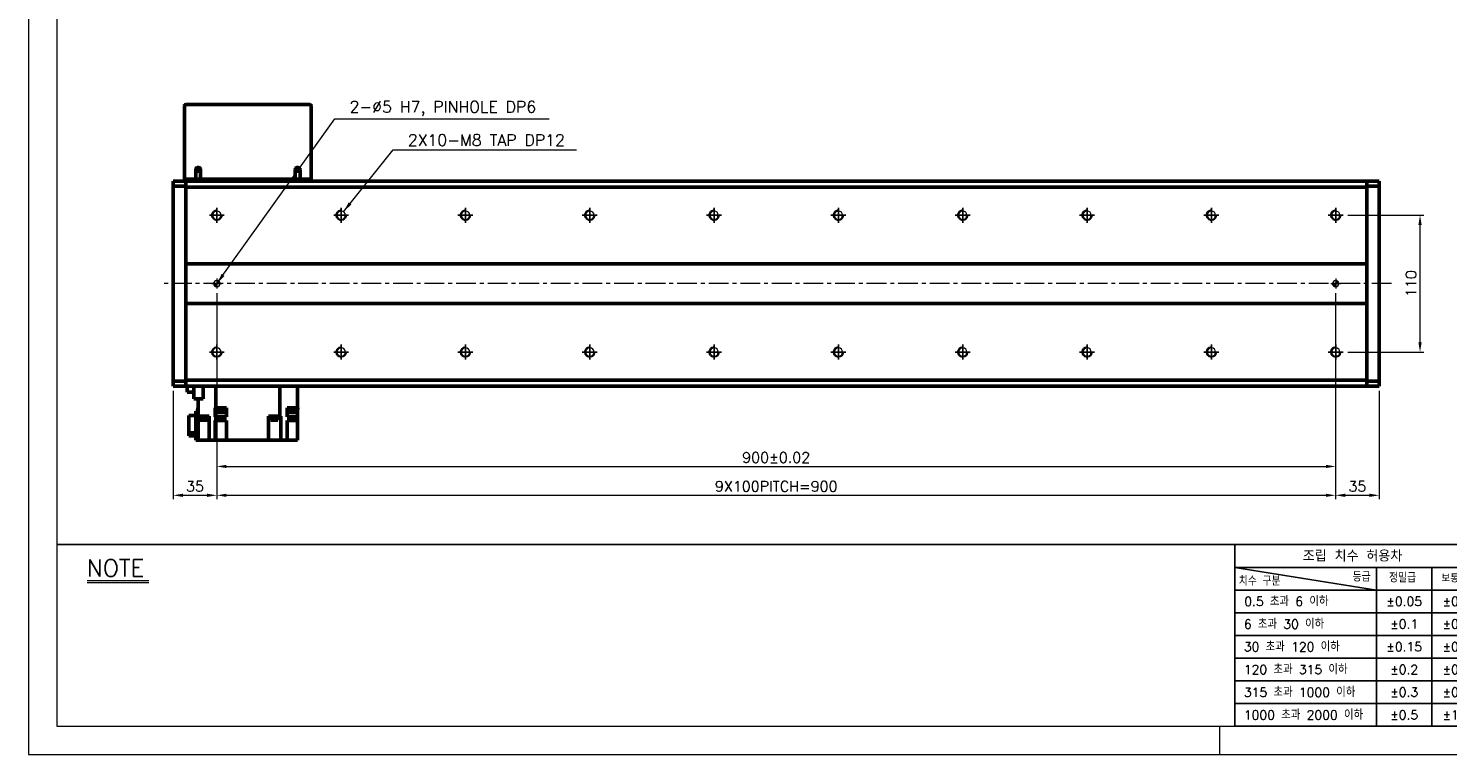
# Model space of a CAD drawing. Header units: millimetres. Extents: x 46891 to 50463, y 6223 to 9884.
# Tile 1 of 5: x 48547 to 49688, y 8529 to 9113. Entities that reach past the tile are written whole.
import ezdxf

# ---------------------------------------------------------------- set-up
doc = ezdxf.new("R2010")
doc.units = ezdxf.units.MM
doc.header["$LTSCALE"] = 0.5
doc.linetypes.add('CENTER', pattern=[50.8, 31.75, -6.35, 6.35, -6.35])
doc.layers.get('0').update_dxf_attribs({"lineweight": 20})
for name, color, linetype, lineweight in [('1', 1, 'CENTER', 13), ('4', 4, 'Continuous', 13), ('외형선(ISO)', 7, 'Continuous', 50)]:
    doc.layers.add(name, color=color, linetype=linetype, lineweight=lineweight)
for name, color, linetype in [('3', 3, 'Continuous'), ('C', 1, 'CENTER'), ('DIM', 4, 'Continuous')]:
    doc.layers.add(name, color=color, linetype=linetype)
doc.styles.add('DSR TEXT', font='romans.shx', dxfattribs={"bigfont": 'whgtxt.shx'})
doc.styles.get("Standard").update_dxf_attribs({"font": 'romans.shx', "bigfont": 'whgtxt.shx'})
doc.dimstyles.new('DSR', dxfattribs={"dimscale": 2, "dimtxt": 3, "dimasz": 3, "dimexe": 0.5, "dimexo": 0.5, "dimgap": 0.5, "dimtad": 1, "dimdsep": 46, "dimtxsty": 'Standard', "dimcen": 2.5, "dimclrd": 4, "dimclre": 4, "dimclrt": 2, "dimadec": 0, "dimazin": 2, "dimtfac": 1, "dimtmove": 0, "dimatfit": 3, "dimfxl": 0, "dimlwd": -1, "dimlwe": -1, "dimarcsym": 0})

# ---------------------------------------------------------------- blocks, each defined once
blk = doc.blocks.new('A$C13F00394')
for p, q in [((-202.34, 25.67), (-191.42, 25.67)), ((-202.34, 25.3), (-191.42, 25.3))]:
    blk.add_line(p, q)
at = {"layer": '3'}
for p, q in [((0, 32), (-207.68, 32)), ((0, 32), (202.32, 32)), ((0, 32), (0, 0)), ((0, 28), (25, 24)), ((43.43, 28), (0, 28)), ((25, 28), (25, 0)), ((34.7, 28), (34.7, 0)), ((43.43, 24), (0, 24)), ((43.43, 20), (0, 20)), ((43.43, 16), (0, 16)), ((0, 12), (129.32, 12)), ((43.43, 8), (0, 8)), ((43.43, 4), (0, 4)), ((0, 0), (202.32, 0))]:
    blk.add_line(p, q, dxfattribs=at)
at = {"color": 0, "style": 'DSR TEXT'}
for s, height, p in [('조립 치수 허용차', 2, (11.97, 29.02)), ('치수 구분', 1.5, (0.69, 24.78)), ('등급', 1.5, (20.77, 25.52)), ('정밀급', 1.5, (27.18, 25.37)), ('보통급', 1.3, (36.41, 25.38)), (' 0.5 초과 6 이하', 1.6, (0.56, 21.19)), (' 6 초과 30 이하', 1.6, (0.49, 17.19)), (' 30 초과 120 이하', 1.6, (0.49, 13.19)), (' 120 초과 315 이하', 1.6, (0.49, 9.19)), (' 315 초과 1000 이하', 1.6, (0.49, 5.19)), (' 1000 초과 2000 이하', 1.6, (0.49, 1.19))]:
    blk.add_text(s, height=height, dxfattribs=at).set_placement(p)
at = {"color": 0, "char_height": 1.6, "attachment_point": 5, "style": 'DSR TEXT'}
for s, insert in [('%%P0.05', (29.85, 22)), ('%%P0.1', (39.07, 22)), ('%%P0.1', (29.85, 18)), ('%%P0.2', (39.07, 18)), ('%%P0.15', (29.85, 14)), ('%%P0.3', (39.07, 14)), ('%%P0.2', (29.85, 10)), ('%%P0.5', (39.07, 10)), ('%%P0.3', (29.85, 6)), ('%%P0.8', (39.07, 6)), ('%%P0.5', (29.85, 2)), ('%%P1.2', (39.07, 2))]:
    blk.add_mtext(s, dxfattribs=dict(at, insert=insert))
at = {"layer": '4', "color": 0, "style": 'DSR TEXT'}
blk.add_text('NOTE', height=3, dxfattribs=at).set_placement((-202.39, 26.38))
blk = doc.blocks.new('A$C1C1952E1')
at = {"color": 1}
blk.add_lwpolyline([(0, 0), (420, 0), (420, 297), (0, 297)], close=True, dxfattribs=at)
at = {"color": 3}
blk.add_lwpolyline([(5, 5), (415, 5), (415, 292), (5, 292)], close=True, dxfattribs=at)
blk = doc.blocks.new('A$C33E56CC6')
h = blk.add_hatch()
h.set_pattern_fill('ANSI31', color=256, style=0)
h.set_pattern_definition([(45, (-7065.45672, -6508.5399), (-0.0883883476, 0.0883883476), [])])
h.paths.add_polyline_path([(4, 6.5, 0.414214), (1.5, 4), (4, 4)])
h.paths.add_polyline_path([(6.5, 4), (4, 4), (4, 1.5, 0.414214)])
blk.add_circle((4, 4), 2.5)
at = {"layer": '1'}
for p, q in [((0, 4), (8, 4)), ((4, 0), (4, 8))]:
    blk.add_line(p, q, dxfattribs=at)
blk = doc.blocks.new('tap8')
blk.add_circle((0, 0), 3.4)
at = {"layer": 'C', "color": 1, "linetype": 'CENTER'}
for p, q in [((-6, 0), (6, 0)), ((0, -6), (0, 6))]:
    blk.add_line(p, q, dxfattribs=at)
at = {"layer": 'DIM', "color": 3}
blk.add_arc((0, 0), 4, 263.8455, 189.4314, dxfattribs=at)
blk = doc.blocks.new('*D82')
at = {"color": 1, "linetype": 'ByBlock'}
for p, q in [((49607.9, 8962.7), (49669.1, 8962.7)), ((49666.1, 8860.5), (49666.1, 8954.9)), ((49607.9, 8852.7), (49669.1, 8852.7))]:
    blk.add_line(p, q, dxfattribs=at)
at = {"color": 1}
for points in [[(49664.8, 8954.9), (49667.4, 8954.9), (49666.1, 8962.7)], [(49664.8, 8860.5), (49667.4, 8860.5), (49666.1, 8852.7)]]:
    blk.add_solid(points, dxfattribs=at)
at = {"layer": 'Defpoints', "color": 0}
for p in [(49604.3, 8962.7), (49666.1, 8962.7), (49604.3, 8852.7)]:
    blk.add_point(p, dxfattribs=at)
at = {"color": 3, "insert": (49658.9, 8907.7), "char_height": 8.4, "attachment_point": 5, "rotation": 90, "style": 'DSR TEXT'}
blk.add_mtext('110', dxfattribs=at)
blk = doc.blocks.new('*D83')
at = {"color": 1, "linetype": 'ByBlock'}
for p, q in [((48698.2, 8843.1), (48698.2, 8734.5)), ((48663.2, 8821.6), (48663.2, 8734.5)), ((48671, 8737.5), (48690.4, 8737.5))]:
    blk.add_line(p, q, dxfattribs=at)
at = {"color": 1}
for points in [[(48671, 8738.8), (48671, 8736.2), (48663.2, 8737.5)], [(48690.4, 8738.8), (48690.4, 8736.2), (48698.2, 8737.5)]]:
    blk.add_solid(points, dxfattribs=at)
at = {"layer": 'Defpoints', "color": 0}
for p in [(48698.2, 8846.7), (48663.2, 8825.2), (48698.2, 8737.5)]:
    blk.add_point(p, dxfattribs=at)
at = {"color": 3, "insert": (48680.7, 8744.7), "char_height": 8.4, "attachment_point": 5, "style": 'DSR TEXT'}
blk.add_mtext('35', dxfattribs=at)
blk = doc.blocks.new('*D84')
at = {"color": 1, "linetype": 'ByBlock'}
for p, q in [((48698.2, 8843.1), (48698.2, 8734.5)), ((49598.2, 8843.1), (49598.2, 8734.5)), ((48706, 8737.5), (49590.4, 8737.5))]:
    blk.add_line(p, q, dxfattribs=at)
at = {"color": 1}
for points in [[(48706, 8738.8), (48706, 8736.2), (48698.2, 8737.5)], [(49590.4, 8738.8), (49590.4, 8736.2), (49598.2, 8737.5)]]:
    blk.add_solid(points, dxfattribs=at)
at = {"layer": 'Defpoints', "color": 0}
for p in [(48698.2, 8846.7), (49598.2, 8846.7), (49598.2, 8737.5)]:
    blk.add_point(p, dxfattribs=at)
at = {"color": 3, "insert": (49148.2, 8744.7), "char_height": 8.4, "attachment_point": 5, "style": 'DSR TEXT'}
blk.add_mtext('9X100PITCH=900', dxfattribs=at)
blk = doc.blocks.new('*D85')
at = {"color": 1, "linetype": 'ByBlock'}
for p, q in [((49598.2, 8843.1), (49598.2, 8734.5)), ((49633.2, 8821.6), (49633.2, 8734.5)), ((49606, 8737.5), (49625.4, 8737.5))]:
    blk.add_line(p, q, dxfattribs=at)
at = {"color": 1}
for points in [[(49606, 8738.8), (49606, 8736.2), (49598.2, 8737.5)], [(49625.4, 8738.8), (49625.4, 8736.2), (49633.2, 8737.5)]]:
    blk.add_solid(points, dxfattribs=at)
at = {"layer": 'Defpoints', "color": 0}
for p in [(49598.2, 8846.7), (49633.2, 8825.2), (49633.2, 8737.5)]:
    blk.add_point(p, dxfattribs=at)
at = {"color": 3, "insert": (49615.7, 8744.7), "char_height": 8.4, "attachment_point": 5, "style": 'DSR TEXT'}
blk.add_mtext('35', dxfattribs=at)
blk = doc.blocks.new('*D86')
at = {"color": 1, "linetype": 'ByBlock'}
for p, q in [((48698.2, 8900.1), (48698.2, 8757.7)), ((49598.2, 8900.1), (49598.2, 8757.7)), ((48706, 8760.7), (49590.4, 8760.7))]:
    blk.add_line(p, q, dxfattribs=at)
at = {"color": 1}
for points in [[(48706, 8762), (48706, 8759.4), (48698.2, 8760.7)], [(49590.4, 8762), (49590.4, 8759.4), (49598.2, 8760.7)]]:
    blk.add_solid(points, dxfattribs=at)
at = {"layer": 'Defpoints', "color": 0}
for p in [(48698.2, 8903.7), (49598.2, 8903.7), (49598.2, 8760.7)]:
    blk.add_point(p, dxfattribs=at)
at = {"color": 3, "insert": (49148.2, 8767.9), "char_height": 8.4, "attachment_point": 5, "style": 'DSR TEXT'}
blk.add_mtext('900%%P0.02', dxfattribs=at)

msp = doc.modelspace()

# ---------------------------------------------------------------- linework, layer by layer
at = {"color": 1}
msp.add_line((49504.90132, 8551.81052), (49504.90132, 8528.99552), dxfattribs=at)
at = {"layer": '1'}
msp.add_line((49643.24958, 8907.70547), (48653.24958, 8907.70547), dxfattribs=at)
at = {"layer": '3'}
msp.add_line((49517.14175, 8551.81052), (50440.31632, 8551.81052), dxfattribs=at)
at = {"layer": '외형선(ISO)'}
for p, q in [((48672.24958, 8991.70547), (48672.24958, 9050.70547)), ((48673.24958, 9051.70547), (48773.24958, 9051.70547)), ((48774.24958, 9050.70547), (48774.24958, 8991.70547)), ((48681.24958, 8999.20547), (48681.24958, 8991.70547)), ((48685.24958, 8991.70547), (48685.24958, 8999.20547)), ((48761.24958, 8999.20547), (48761.24958, 8991.70547)), ((48765.24958, 8991.70547), (48765.24958, 8999.20547)), ((48663.24958, 8989.32679), (48663.24958, 8990.20547)), ((48673.24958, 8990.20547), (48663.24958, 8990.20547)), ((48663.24958, 8989.32679), (48663.24958, 8986.20547)), ((48673.24958, 8986.20547), (48663.24958, 8986.20547)), ((48663.24958, 8986.20547), (48663.24958, 8829.20547)), ((48672.24958, 8991.70547), (48673.24958, 8991.70547)), ((48673.24958, 8991.70547), (48673.24958, 8990.20547)), ((48673.24958, 8991.70547), (48681.24958, 8991.70547)), ((48673.24958, 8989.32679), (48673.24958, 8990.20547)), ((48673.24958, 8990.20547), (49623.24958, 8990.20547)), ((48673.24958, 8990.20547), (48673.24958, 8989.32679)), ((48673.24958, 8989.32679), (48673.24958, 8985.20547)), ((48673.24958, 8986.20547), (48673.24958, 8989.32679)), ((48673.24958, 8985.20547), (48673.24958, 8923.70547)), ((49623.24958, 8985.20547), (48673.24958, 8985.20547)), ((48681.24958, 8991.70547), (48685.24958, 8991.70547)), ((48685.24958, 8991.70547), (48761.24958, 8991.70547)), ((48761.24958, 8991.70547), (48765.24958, 8991.70547)), ((48765.24958, 8991.70547), (48773.24958, 8991.70547)), ((48773.24958, 8991.70547), (48773.24958, 8990.20547)), ((48773.24958, 8991.70547), (48774.24958, 8991.70547)), ((49623.24958, 8990.20547), (49623.24958, 8989.32679)), ((49623.24958, 8990.20547), (49633.24958, 8990.20547)), ((49623.24958, 8989.32679), (49623.24958, 8990.20547)), ((49623.24958, 8985.20547), (49623.24958, 8989.32679)), ((49623.24958, 8989.32679), (49623.24958, 8986.20547)), ((49633.24958, 8986.20547), (49623.24958, 8986.20547)), ((49623.24958, 8923.70547), (49623.24958, 8985.20547)), ((49633.24958, 8990.20547), (49633.24958, 8989.32679)), ((49633.24958, 8986.20547), (49633.24958, 8989.32679)), ((49633.24958, 8829.20547), (49633.24958, 8986.20547)), ((48673.24958, 8923.70547), (48673.24958, 8922.85192)), ((48673.24958, 8923.70547), (49623.24958, 8923.70547)), ((48673.24958, 8922.85192), (48673.24958, 8922.49837)), ((48673.24958, 8922.49837), (48673.24958, 8892.91258)), ((48673.24958, 8892.91258), (48673.24958, 8922.49837)), ((49623.24958, 8922.85192), (49623.24958, 8923.70547)), ((49623.24958, 8922.49837), (49623.24958, 8922.85192)), ((49623.24958, 8892.91258), (49623.24958, 8922.49837)), ((49623.24958, 8922.49837), (49623.24958, 8892.91258)), ((48673.24958, 8892.91258), (48673.24958, 8892.55903)), ((48673.24958, 8892.55903), (48673.24958, 8891.70547)), ((48673.24958, 8891.70547), (48673.24958, 8830.20547)), ((49623.24958, 8891.70547), (48673.24958, 8891.70547)), ((49623.24958, 8892.55903), (49623.24958, 8892.91258)), ((49623.24958, 8891.70547), (49623.24958, 8892.55903)), ((49623.24958, 8830.20547), (49623.24958, 8891.70547)), ((48663.24958, 8829.20547), (48673.24958, 8829.20547)), ((48663.24958, 8829.20547), (48663.24958, 8826.08415)), ((48663.24958, 8825.20547), (48663.24958, 8826.08415)), ((48673.24958, 8825.20547), (48663.24958, 8825.20547)), ((48673.24958, 8830.20547), (48673.24958, 8826.08415)), ((48673.24958, 8830.20547), (49623.24958, 8830.20547)), ((48673.24958, 8826.08415), (48673.24958, 8829.20547)), ((48673.24958, 8825.20547), (48673.24958, 8826.08415)), ((48673.24958, 8826.08415), (48673.24958, 8825.20547)), ((48673.24958, 8825.20547), (49623.24958, 8825.20547)), ((48674.44958, 8820.38047), (48674.44958, 8825.20547)), ((48679.84958, 8825.20547), (48679.84958, 8815.05547)), ((48687.27813, 8815.05547), (48687.27813, 8825.20547)), ((48697.58339, 8807.70547), (48697.58339, 8825.20547)), ((48748.91577, 8825.20547), (48748.91577, 8801.20547)), ((48763.24958, 8825.20547), (48763.24958, 8807.70547)), ((49623.24958, 8826.08415), (49623.24958, 8830.20547)), ((49623.24958, 8829.20547), (49633.24958, 8829.20547)), ((49623.24958, 8829.20547), (49623.24958, 8826.08415)), ((49623.24958, 8826.08415), (49623.24958, 8825.20547)), ((49623.24958, 8825.20547), (49623.24958, 8826.08415)), ((49623.24958, 8825.20547), (49633.24958, 8825.20547)), ((49633.24958, 8826.08415), (49633.24958, 8829.20547)), ((49633.24958, 8826.08415), (49633.24958, 8825.20547)), ((48674.44958, 8820.38047), (48679.84958, 8820.38047)), ((48679.84958, 8815.05547), (48687.27813, 8815.05547)), ((48683.24958, 8815.05547), (48683.24958, 8801.20547)), ((48681.24958, 8781.70547), (48681.24958, 8805.20547)), ((48681.24958, 8805.20547), (48683.24958, 8805.20547)), ((48683.24958, 8807.70547), (48683.02968, 8807.70547)), ((48683.02968, 8807.70547), (48683.02968, 8806.70547)), ((48683.02968, 8806.70547), (48683.24958, 8806.70547)), ((48696.92495, 8807.70547), (48697.58339, 8807.70547)), ((48696.92495, 8805.70547), (48696.92495, 8807.70547)), ((48696.92764, 8805.70547), (48696.92495, 8805.70547)), ((48696.92764, 8800.70547), (48696.92764, 8805.70547)), ((48698.03896, 8805.70547), (48696.92764, 8805.70547)), ((48697.58339, 8807.70547), (48700.26504, 8807.70547)), ((48697.73896, 8807.70547), (48697.73896, 8806.70547)), ((48697.73896, 8806.70547), (48705.33896, 8806.70547)), ((48698.03896, 8806.70547), (48698.03896, 8804.10547)), ((48698.03896, 8804.10547), (48705.03896, 8804.10547)), ((48702.81289, 8807.70547), (48700.26504, 8807.70547)), ((48702.81289, 8807.70547), (48706.05101, 8807.70547)), ((48705.03896, 8806.70547), (48705.03896, 8804.10547)), ((48705.03896, 8805.70547), (48706.04958, 8805.70547)), ((48705.33896, 8807.70547), (48705.33896, 8806.70547)), ((48706.04958, 8800.70547), (48706.04958, 8805.70547)), ((48706.05101, 8805.70547), (48706.04958, 8805.70547)), ((48706.05101, 8805.70547), (48706.05101, 8807.70547)), ((48754.81052, 8807.70547), (48763.24958, 8807.70547)), ((48754.81052, 8807.70547), (48754.81052, 8805.70547)), ((48754.84958, 8805.70547), (48754.81052, 8805.70547)), ((48754.84958, 8805.70547), (48754.84958, 8800.70547)), ((48754.84958, 8805.70547), (48756.16948, 8805.70547)), ((48755.86948, 8807.70547), (48755.86948, 8806.70547)), ((48755.86948, 8806.70547), (48763.46948, 8806.70547)), ((48756.16948, 8806.70547), (48756.16948, 8804.10547)), ((48756.16948, 8804.10547), (48763.16948, 8804.10547)), ((48763.16948, 8806.70547), (48763.16948, 8804.10547)), ((48763.24958, 8805.70547), (48763.16948, 8805.70547)), ((48763.46948, 8807.70547), (48763.24958, 8807.70547)), ((48763.24958, 8805.70547), (48763.24958, 8806.70547)), ((48763.24958, 8805.70547), (48763.24958, 8800.70547)), ((48763.46948, 8807.70547), (48763.46948, 8806.70547)), ((48675.74958, 8787.71541), (48675.74958, 8801.61106)), ((48675.74958, 8801.61106), (48681.24958, 8801.61106)), ((48683.24958, 8781.70547), (48683.24958, 8801.20547)), ((48683.24958, 8801.20547), (48691.80574, 8801.20547)), ((48684.68864, 8800.70547), (48684.68864, 8801.20547)), ((48684.68864, 8800.70547), (48690.68864, 8800.70547)), ((48684.73864, 8800.00547), (48684.73864, 8800.70547)), ((48684.73864, 8800.00547), (48690.63864, 8800.00547)), ((48684.93864, 8798.00547), (48684.93864, 8800.00547)), ((48684.93864, 8798.00547), (48690.43864, 8798.00547)), ((48690.43864, 8798.00547), (48690.43864, 8800.00547)), ((48690.63864, 8800.00547), (48690.63864, 8800.70547)), ((48690.68864, 8800.70547), (48690.68864, 8801.20547)), ((48692.14958, 8801.20547), (48691.80574, 8801.20547)), ((48692.14958, 8781.70547), (48692.14958, 8801.20547)), ((48697.58339, 8800.70547), (48696.92764, 8800.70547)), ((48696.92764, 8797.70547), (48697.58339, 8797.70547)), ((48696.92764, 8797.70547), (48696.92764, 8781.70547)), ((48697.58339, 8800.70547), (48697.58339, 8797.70547)), ((48706.04958, 8800.70547), (48697.58339, 8800.70547)), ((48697.58339, 8797.70547), (48706.04958, 8797.70547)), ((48706.04958, 8797.70547), (48706.04958, 8781.70547)), ((48748.91577, 8801.20547), (48739.94958, 8801.20547)), ((48739.94958, 8801.20547), (48739.94958, 8781.70547)), ((48741.44816, 8800.70547), (48741.44816, 8801.20547)), ((48741.44816, 8800.70547), (48747.44816, 8800.70547)), ((48741.49816, 8800.00547), (48741.49816, 8800.70547)), ((48741.49816, 8800.00547), (48747.39816, 8800.00547)), ((48741.69816, 8798.00547), (48741.69816, 8800.00547)), ((48741.69816, 8798.00547), (48747.19816, 8798.00547)), ((48747.19816, 8798.00547), (48747.19816, 8800.00547)), ((48747.39816, 8800.00547), (48747.39816, 8800.70547)), ((48747.44816, 8800.70547), (48747.44816, 8801.20547)), ((48748.91577, 8801.20547), (48749.58225, 8801.20547)), ((48749.61669, 8801.20547), (48749.58225, 8801.20547)), ((48749.61669, 8801.20547), (48749.61669, 8781.70547)), ((48763.24958, 8800.70547), (48754.84958, 8800.70547)), ((48754.84958, 8797.70547), (48763.24958, 8797.70547)), ((48754.84958, 8797.70547), (48754.84958, 8781.70547)), ((48763.24958, 8800.70547), (48763.24958, 8797.70547)), ((48763.24958, 8781.70547), (48763.24958, 8797.70547)), ((48675.74958, 8785.39989), (48675.74958, 8787.71541)), ((48675.74958, 8787.71541), (48681.24958, 8787.71541)), ((48681.24958, 8785.39989), (48675.74958, 8785.39989)), ((48681.24958, 8781.70547), (48683.24958, 8781.70547)), ((48687.64958, 8781.70547), (48683.24958, 8781.70547)), ((48692.14958, 8781.70547), (48687.64958, 8781.70547)), ((48696.91691, 8781.70547), (48692.14958, 8781.70547)), ((48696.91691, 8781.70547), (48696.92764, 8781.70547)), ((48696.92764, 8781.70547), (48702.04958, 8781.70547)), ((48706.04958, 8781.70547), (48702.04958, 8781.70547)), ((48706.04958, 8781.70547), (48739.94958, 8781.70547)), ((48744.44958, 8781.70547), (48739.94958, 8781.70547)), ((48744.44958, 8781.70547), (48749.61669, 8781.70547)), ((48754.69343, 8781.70547), (48749.61669, 8781.70547)), ((48754.69343, 8781.70547), (48754.84958, 8781.70547)), ((48758.84958, 8781.70547), (48754.84958, 8781.70547)), ((48758.84958, 8781.70547), (48763.24958, 8781.70547))]:
    msp.add_line(p, q, dxfattribs=at)
for centre in [(48683.24958, 8999.20547), (48763.24958, 8999.20547)]:
    msp.add_circle(centre, 1.2295, dxfattribs=at)
for centre, radius, start, end in [((48673.24958, 9050.70547), 1, 90, 180), ((48773.24958, 9050.70547), 1, 0, 90), ((48683.24958, 8999.20547), 2, 0, 180), ((48763.24958, 8999.20547), 2, 0, 180)]:
    msp.add_arc(centre, radius, start, end, dxfattribs=at)

# ---------------------------------------------------------------- block references
at = {"xscale": 4.563000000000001, "yscale": 4.563000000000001, "zscale": 4.563000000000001}
for name, p in [('A$C1C1952E1', (48546.67132, 8528.99552)), ('A$C13F00394', (49517.14175, 8551.81052))]:
    msp.add_blockref(name, p, dxfattribs=at)
at = {"xscale": -1}
for name, p, rotation in [('tap8', (48698.24958, 8962.70547), 90), ('tap8', (48798.24958, 8962.70547), 90), ('tap8', (48898.24958, 8962.70547), 90), ('tap8', (48998.24958, 8962.70547), 90), ('tap8', (49098.24958, 8962.70547), 90), ('tap8', (49198.24958, 8962.70547), 90), ('tap8', (49298.24958, 8962.70547), 90), ('tap8', (49398.24958, 8962.70547), 90), ('tap8', (49498.24958, 8962.70547), 90), ('tap8', (49598.24958, 8962.70547), 90), ('A$C33E56CC6', (48694.24958, 8911.70547), 180), ('A$C33E56CC6', (49594.24958, 8911.70547), 180), ('tap8', (48698.24958, 8852.70547), 90), ('tap8', (48798.24958, 8852.70547), 90), ('tap8', (48898.24958, 8852.70547), 90), ('tap8', (48998.24958, 8852.70547), 90), ('tap8', (49098.24958, 8852.70547), 90), ('tap8', (49198.24958, 8852.70547), 90), ('tap8', (49298.24958, 8852.70547), 90), ('tap8', (49398.24958, 8852.70547), 90), ('tap8', (49498.24958, 8852.70547), 90), ('tap8', (49598.24958, 8852.70547), 90)]:
    msp.add_blockref(name, p, dxfattribs=dict(at, rotation=rotation))

# ---------------------------------------------------------------- texts
at = {"color": 3, "char_height": 9.24, "attachment_point": 1, "style": 'DSR TEXT'}
for s, insert in [('2-%%C5 H7, PINHOLE DP6', (48805.02824, 9054.50203)), ('2X10-M8 TAP DP12', (48851.86689, 9027.72739))]:
    msp.add_mtext(s, dxfattribs=dict(at, insert=insert))

# ---------------------------------------------------------------- dimensions: what is measured, and where the dimension line sits
dim = msp.add_linear_dim(base=(49666.12478, 8962.70547), p1=(49604.29655, 8852.70547), p2=(49604.29655, 8962.70547), angle=270, dimstyle='DSR', override={"dimscale": 3, "dimtxt": 2.8, "dimasz": 2.600136, "dimexe": 1, "dimexo": 1.2, "dimgap": 1, "dimdec": 4, "dimtxsty": 'DSR TEXT', "dimclrd": 1, "dimclre": 1, "dimclrt": 3, "dimtdec": 4, "dimtix": 1})
dim.commit()
dim.dimension.update_dxf_attribs({"geometry": '*D82', "text_midpoint": (49658.92478, 8907.70547)})
for base, p1, p2, text, picture, middle in [((49598.24958, 8760.67048), (48698.24958, 8903.70547), (49598.24958, 8903.70547), '<>%%P0.02', '*D86', (49148.24958, 8767.87048)), ((49598.24958, 8737.54454), (48698.24958, 8846.6585), (49598.24958, 8846.6585), '9X100PITCH=<>', '*D84', (49148.24958, 8744.74454))]:
    dim = msp.add_linear_dim(base=base, p1=p1, p2=p2, text=text, dimstyle='DSR', override={"dimscale": 3, "dimtxt": 2.8, "dimasz": 2.600136, "dimexe": 1, "dimexo": 1.2, "dimgap": 1, "dimdec": 4, "dimtxsty": 'DSR TEXT', "dimclrd": 1, "dimclre": 1, "dimclrt": 3, "dimtdec": 4, "dimtix": 1})
    dim.commit()
    dim.dimension.update_dxf_attribs({"geometry": picture, "text_midpoint": middle})
for base, p1, p2, picture, middle in [((48698.24958, 8737.54454), (48663.24958, 8825.20547), (48698.24958, 8846.6585), '*D83', (48680.74958, 8744.74454)), ((49633.24958, 8737.54454), (49598.24958, 8846.6585), (49633.24958, 8825.20547), '*D85', (49615.74958, 8744.74454))]:
    dim = msp.add_linear_dim(base=base, p1=p1, p2=p2, dimstyle='DSR', override={"dimscale": 3, "dimtxt": 2.8, "dimasz": 2.600136, "dimexe": 1, "dimexo": 1.2, "dimgap": 1, "dimdec": 4, "dimtxsty": 'DSR TEXT', "dimclrd": 1, "dimclre": 1, "dimclrt": 3, "dimtdec": 4, "dimtix": 1})
    dim.commit()
    dim.dimension.update_dxf_attribs({"geometry": picture, "text_midpoint": middle})

# ---------------------------------------------------------------- leaders
at = {"annotation_type": 0, "has_hookline": 1, "hookline_direction": 0}
for points, text_width in [([(48698.24958, 8907.70547), (48793.14779, 9040.20203), (48801.72824, 9040.20203)], 160.4625), ([(48800.11425, 8965.54854), (48839.98644, 9015.18739), (48848.56689, 9015.18739)], 135.575)]:
    msp.add_leader(points, dimstyle='DSR', override={"dimscale": 3.3, "dimtxt": 2.8, "dimasz": 2.600136, "dimexe": 1, "dimexo": 1.2, "dimgap": 1, "dimdec": 4, "dimtxsty": 'DSR TEXT', "dimclrd": 1, "dimclre": 1, "dimclrt": 3, "dimtdec": 4, "dimtix": 1}, dxfattribs=dict(at, text_width=text_width))

doc.saveas('drawing.dxf')
